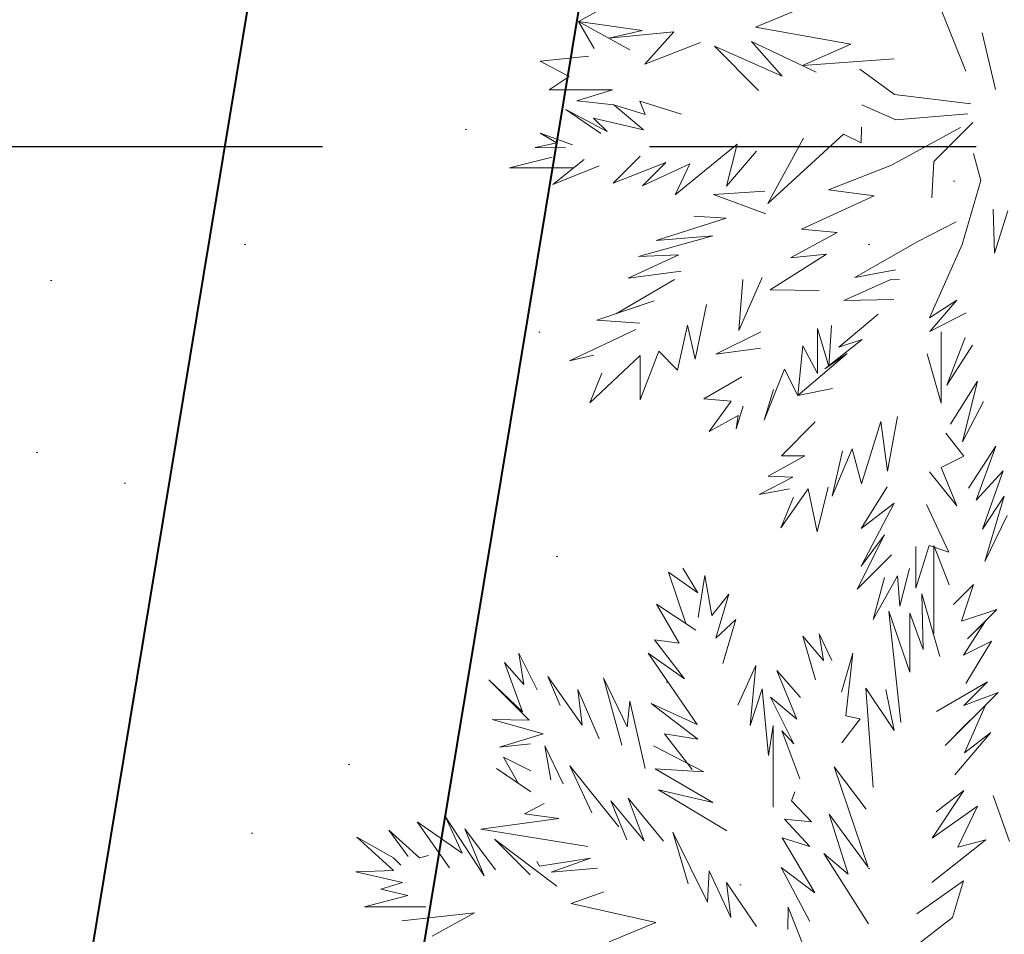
# Model space of a CAD drawing. Header units: millimetres. Extents: x 6487905018 to 6488192500, y 5882180700 to 5882375224.
# Tile 165 of 256: x 6488052210 to 6488053716, y 5882262070 to 5882263469. Entities that reach past the tile are written whole.
import ezdxf
from ezdxf.xclip import XClip

# ---------------------------------------------------------------- set-up
doc = ezdxf.new("R2010")
doc.units = ezdxf.units.MM
doc.header["$MEASUREMENT"] = 0
doc.header["$XCLIPFRAME"] = 2
for name, pattern in [('2X1', [1000, 500, -500]), ('Przerywana', [2400, 1200, -1200]), ('Wipeout_Contour', [1000, 0, -1000])]:
    doc.linetypes.add(name, pattern=pattern)
for name, color, linetype, lineweight in [('drzewa_Nr_pióra__154', 94, 'Continuous', 5), ('IE_Nr_pióra__114', 12, 'Continuous', 30), ('LEGENDA_Nr_pióra__20', 2, 'Continuous', 40), ('LEGENDA_Nr_pióra__66', 32, 'Continuous', 40), ('linie plan_Nr_pióra__2', 160, 'Continuous', 25), ('przewod_telekomunikacyjny__linia__Nr_pióra__1', 7, 'Continuous', 0), ('teren zielony_Nr_pióra__157', 93, 'Continuous', 0), ('Wymiarowanie_Nr_pióra__1', 7, 'Continuous', 0)]:
    doc.layers.add(name, color=color, linetype=linetype, lineweight=lineweight)
for name, color, linetype in [('Mapa cyfrowa', 7, 'Continuous'), ('przewod_telekomunikacyjny__linia_', 7, 'Continuous'), ('Wymiarowanie', 7, 'Continuous'), ('Zamość 06.10._2_Mapa cyfrowa', 7, 'Continuous')]:
    doc.layers.add(name, color=color, linetype=linetype)
doc.styles.add('GENERATED_STYLE_2', font='txt')
doc.linetypes.add('Symbol', pattern='A,0,[5,PZT Orlen Zamość.pdf1.Shx,S=11.904762,R=0,X=0,Y=0],-2000,0', length=2000)
doc.dimstyles.new('GENERATED_STYLE__2', dxfattribs={"dimtxt": 750, "dimasz": 570, "dimexe": 0.18, "dimexo": 0, "dimgap": 0.09, "dimtad": 1, "dimlfac": 0.001, "dimzin": 0, "dimdsep": 46, "dimtxsty": 'GENERATED_STYLE_2', "dimblk": 'ARROWHEAD_11', "dimblk1": 'ARROWHEAD_11', "dimblk2": 'ARROWHEAD_11', "dimcen": 0.09, "dimclrd": 7, "dimclre": 7, "dimclrt": 7, "dimazin": 0, "dimtfac": 1, "dimtdec": 4, "dimtmove": 0, "dimatfit": 3, "dimfxl": 0, "dimtolj": 1, "dimtzin": 0, "dimarcsym": 0})
doc.dimstyles.new('GENERATED_STYLE__9', dxfattribs={"dimtxt": 750, "dimasz": 917.874396, "dimexe": 0.18, "dimexo": 40, "dimgap": 0.09, "dimtad": 1, "dimdec": 0, "dimlfac": 0.1, "dimzin": 0, "dimdsep": 46, "dimtxsty": 'GENERATED_STYLE_2', "dimblk": 'ARROWHEAD_5', "dimblk1": 'ARROWHEAD_5', "dimblk2": 'ARROWHEAD_5', "dimcen": 0.09, "dimclrd": 7, "dimclre": 7, "dimclrt": 7, "dimazin": 0, "dimtfac": 1, "dimtdec": 4, "dimtmove": 2, "dimatfit": 3, "dimfxl": 0, "dimtolj": 1, "dimtzin": 0, "dimarcsym": 0})

# ---------------------------------------------------------------- blocks, each defined once
blk = doc.blocks.new('Rysunek_1_2')
at = {"color": 254, "linetype": 'Wipeout_Contour', "lineweight": 0, "ltscale": 70061284114.24681}
blk.add_wipeout([(6487915525.867126, 5882181505.900702), (6488146644.289524, 5882181505.900702), (6488146644.289524, 5882373115.540435), (6488107628.768834, 5882373115.540435), (6488107628.768834, 5882320263.490532), (6488101226.436201, 5882320263.490532), (6488101226.436201, 5882373115.540435), (6487915525.867126, 5882373115.540435)], dxfattribs=at).dxf.layer = 'Zamość 06.10._2_Mapa cyfrowa'
blk = doc.blocks.new('*D47', base_point=(6488045394.921593, 5882250647.102998))
at = {"layer": 'Wymiarowanie_Nr_pióra__1', "linetype": 'Continuous'}
for points in [[(6488042650.612259, 5882261679.617494), (6488042639.194189, 5882261737.020009), (6488042606.678276, 5882261785.683512), (6488042558.014774, 5882261818.199424), (6488042500.612259, 5882261829.617494), (6488042443.209744, 5882261818.199424), (6488042394.546242, 5882261785.683512), (6488042362.03033, 5882261737.020009), (6488042350.612259, 5882261679.617494), (6488042362.03033, 5882261622.214979), (6488042394.546242, 5882261573.551476), (6488042443.209744, 5882261541.035564), (6488042500.612259, 5882261529.617494), (6488042558.014774, 5882261541.035564), (6488042606.678276, 5882261573.551476), (6488042639.194189, 5882261622.214979)], [(6488055682.027223, 5882259595.361387), (6488055670.609153, 5882259652.763903), (6488055638.09324, 5882259701.427404), (6488055589.429737, 5882259733.943317), (6488055532.027223, 5882259745.361387), (6488055474.624708, 5882259733.943317), (6488055425.961205, 5882259701.427404), (6488055393.445292, 5882259652.763903), (6488055382.027223, 5882259595.361387), (6488055393.445292, 5882259537.958873), (6488055425.961205, 5882259489.29537), (6488055474.624708, 5882259456.779458), (6488055532.027223, 5882259445.361387), (6488055589.429737, 5882259456.779458), (6488055638.09324, 5882259489.29537), (6488055670.609153, 5882259537.958873)]]:
    blk.add_hatch(color=256, dxfattribs=at).paths.add_polyline_path(points)
for p, q in [((6488042589.449903, 5882262235.057971), (6488042524.302298, 5882261827.734955)), ((6488042352.494799, 5882261703.307532), (6488042204.377338, 5882261726.997571)), ((6488055383.909762, 5882259619.051426), (6488042648.72972, 5882261655.927456)), ((6488042476.922221, 5882261531.500033), (6488042411.774615, 5882261124.177017)), ((6488055620.864867, 5882260150.801864), (6488055555.717261, 5882259743.478848)), ((6488055828.262143, 5882259547.981311), (6488055680.144683, 5882259571.671349)), ((6488055508.337184, 5882259447.243927), (6488055443.189578, 5882259039.920911))]:
    blk.add_line(p, q, dxfattribs=at)
for centre in [(6488042500.612259, 5882261679.617494), (6488055532.027223, 5882259595.361387)]:
    blk.add_circle(centre, 150, dxfattribs=at)
at = {"layer": 'Wymiarowanie_Nr_pióra__1', "insert": (6488047773.816525, 5882260988.122977), "char_height": 750, "attachment_point": 7, "rotation": 350.913025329, "style": 'GENERATED_STYLE_2'}
blk.add_mtext('\\A1;{\\fArial|b1|i0|c238|p38;13,20}', dxfattribs=at)
blk = doc.blocks.new('ARROWHEAD_11')
at = {"color": 0, "linetype": 'Continuous', "lineweight": 0}
blk.add_line((0, 0), (-1, 0), dxfattribs=at)
at = {"color": 0, "linetype": 'Continuous', "lineweight": 0, "const_width": 0.25, "flags": 128}
blk.add_lwpolyline([(-0.125, 0, 1), (0.125, 0, 1)], format="xyb", close=True, dxfattribs=at)
blk = doc.blocks.new('*D77', base_point=(6488045394.921593, 5882250647.102998))
at = {"layer": 'przewod_telekomunikacyjny__linia__Nr_pióra__1', "linetype": 'Continuous'}
blk.add_hatch(color=256, dxfattribs=at).paths.add_polyline_path([(6488057351.020344, 5882262834.607491), (6488056625.094238, 5882262197.391973), (6488057040.957753, 5882261919.79958)])
for p, q in [((6488057351.020344, 5882262834.607491), (6488056625.094238, 5882262197.391973)), ((6488057351.020344, 5882262834.607491), (6488057040.957753, 5882261919.79958)), ((6488057040.957753, 5882261919.79958), (6488056625.094238, 5882262197.391973)), ((6488056833.025996, 5882262058.595777), (6488046247.324568, 5882246200.066916)), ((6488046247.324568, 5882246200.066916), (6488053285.437386, 5882256743.923269)), ((6488049023.248511, 5882250108.702061), (6488049023.248511, 5882250608.702061)), ((6488048773.248511, 5882250358.702061), (6488049273.248511, 5882250358.702061))]:
    blk.add_line(p, q, dxfattribs=at)
at = {"layer": 'przewod_telekomunikacyjny__linia__Nr_pióra__1', "insert": (6488051112.822264, 5882253874.06099), "char_height": 750, "attachment_point": 7, "rotation": 56.276556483, "style": 'GENERATED_STYLE_2'}
blk.add_mtext('\\A1;{\\fArial|b1|i0|c238|p38;R 1\xa0500}', dxfattribs=at)
blk = doc.blocks.new('ARROWHEAD_5')
at = {"color": 0, "linetype": 'Continuous', "lineweight": 0}
blk.add_line((0, 0), (-1, 0), dxfattribs=at)
blk.add_solid([(-1, 0.2679), (0, 0), (-1, -0.2679), (-1, 0.2679)], dxfattribs=at)

msp = doc.modelspace()

# ---------------------------------------------------------------- block references
at = {"layer": 'Mapa cyfrowa', "color": 22, "linetype": 'Continuous', "lineweight": 5}
ref = msp.add_blockref('Rysunek_1_2', (0, 0), dxfattribs=at)
XClip(ref).set_block_clipping_path([(6487915525.8671264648, 5882181505.9007024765), (6488146644.2895231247, 5882181505.9007024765), (6488146644.2895231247, 5882373115.5404348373), (6488107628.7688331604, 5882373115.5404348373), (6488107628.7688331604, 5882320263.4905319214), (6488101226.4362001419, 5882320263.4905319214), (6488101226.4362001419, 5882373115.5404348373), (6487915525.8671264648, 5882373115.5404348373)])

# ---------------------------------------------------------------- next in the draw order: hatches: boundary and pattern name
at = {"layer": 'teren zielony_Nr_pióra__157', "linetype": 'Continuous'}
h = msp.add_hatch(dxfattribs=at)
h.set_pattern_fill('płyty_kamienne', color=256, style=0, pattern_type=2)
h.set_pattern_definition([(45, (6488045394.9, 5882252147.1), (-477.297, 477.297), [0, -450, 0, -675]), (110, (6488046894.9, 5882252147.1), (634.293, 230.864), [0, -330, 0, -570])])
h.paths.add_polyline_path([(6488047566.699059, 5882255932.5327), (6488045555.029326, 5882243354.950158), (6488046140.947524, 5882232527.375745, 0.2070569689), (6488048206.599371, 5882228254.370432, 0.0243137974), (6488049407.91275, 5882227454.239101, 0.0023663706), (6488049528.889167, 5882227382.669014), (6488050419.958063, 5882227639.987889), (6488050422.409745, 5882227655.31354), (6488050730.000001, 5882229610.000001), (6488051058.251553, 5882231630.009551), (6488051118.989788, 5882232009.688929), (6488053911.431513, 5882249465.456784), (6488055989.23284, 5882262453.952582), (6488056194.365236, 5882263736.503895), (6488052143.069927, 5882263733.65154), (6488050824.942152, 5882255492.308228, 0.0532631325)])

# ---------------------------------------------------------------- next in the draw order: linework, layer by layer
at = {"layer": 'drzewa_Nr_pióra__154', "linetype": 'Continuous'}
for p, q in [((6488053657.290452, 5882263390.565543), (6488053609.31286, 5882263510.932844)), ((6488053064.904628, 5882263466.524584), (6488053129.264362, 5882263501.881835)), ((6488053335.727585, 5882263457.684357), (6488053407.019284, 5882263487.185775)), ((6488053162.01133, 5882263452.748197), (6488053064.904628, 5882263466.524584)), ((6488053088.761313, 5882263424.877977), (6488053064.904628, 5882263466.524584)), ((6488053064.904628, 5882263466.524584), (6488053143.151083, 5882263422.880239)), ((6488053111.342913, 5882263440.749868), (6488053162.01133, 5882263452.748197)), ((6488053210.703501, 5882263450.445163), (6488053111.342913, 5882263440.749868)), ((6488053166.307233, 5882263401.0029), (6488053210.703501, 5882263450.445163)), ((6488053481.378688, 5882263431.576246), (6488053335.727585, 5882263457.684357)), ((6488053682.482959, 5882263448.895701), (6488053702.946427, 5882263362.427045)), ((6488053251.699839, 5882263434.033455), (6488053166.307233, 5882263401.0029)), ((6488053376.474441, 5882263382.601736), (6488053329.362621, 5882263435.981079)), ((6488053329.362621, 5882263435.981079), (6488053428.391423, 5882263389.139548)), ((6488053340.282903, 5882263361.099154), (6488053272.845746, 5882263428.536311)), ((6488053272.845746, 5882263428.536311), (6488053376.474441, 5882263382.601736)), ((6488053407.626883, 5882263398.961367), (6488053481.378688, 5882263431.576246)), ((6488053006.265809, 5882263405.667362), (6488053080.574951, 5882263413.41722)), ((6488053050.648377, 5882263382.512046), (6488053006.265809, 5882263405.667362)), ((6488053547.649607, 5882263409.244239), (6488053407.626883, 5882263398.961367)), ((6488053548.205044, 5882263354.721711), (6488053495.163681, 5882263393.722713)), ((6488053019.744555, 5882263361.623476), (6488053050.648377, 5882263382.512046)), ((6488053116.620817, 5882263361.623476), (6488053019.744555, 5882263361.623476)), ((6488053062.427252, 5882263345.013003), (6488053116.620817, 5882263361.623476)), ((6488053118.749989, 5882263339.164702), (6488053062.427252, 5882263345.013003)), ((6488053166.712121, 5882263324.376336), (6488053158.473231, 5882263344.581509)), ((6488053158.473231, 5882263344.581509), (6488053222.572101, 5882263324.719887)), ((6488053665.20805, 5882263340.681351), (6488053548.205044, 5882263354.721711)), ((6488053098.888368, 5882263294.927455), (6488053045.62311, 5882263331.942295)), ((6488053045.62311, 5882263331.942295), (6488053108.509069, 5882263297.980214)), ((6488053164.29524, 5882263300.585392), (6488053118.749989, 5882263339.164702)), ((6488053118.749989, 5882263339.164702), (6488053166.712121, 5882263324.376336)), ((6488053550.276638, 5882263316.044281), (6488053498.283762, 5882263339.12131)), ((6488053108.509069, 5882263297.980214), (6488053087.932687, 5882263318.560359)), ((6488053087.932687, 5882263318.560359), (6488053164.29524, 5882263300.585392)), ((6488053660.52793, 5882263325.08095), (6488053550.276638, 5882263316.044281)), ((6488053608.595203, 5882263252.350616), (6488053668.126333, 5882263311.881746)), ((6488053497.260355, 5882263280.784568), (6488053497.846951, 5882263304.937712)), ((6488053543.836932, 5882263246.558932), (6488053649.031443, 5882263304.019144)), ((6488053031.493509, 5882263280.591347), (6488053005.899867, 5882263295.830256)), ((6488053005.899867, 5882263295.830256), (6488053055.553921, 5882263277.774237)), ((6488053354.323263, 5882263187.934706), (6488053470.290389, 5882263293.843657)), ((6488053408.924665, 5882263287.777271), (6488053354.323263, 5882263187.934706)), ((6488053470.290389, 5882263293.843657), (6488053497.260355, 5882263280.784568)), ((6488052998.64857, 5882263273.809134), (6488053031.493509, 5882263280.591347)), ((6488053044.816538, 5882263273.246606), (6488052998.64857, 5882263273.809134)), ((6488053212.64129, 5882263201.036154), (6488053307.435391, 5882263278.677037)), ((6488053307.435391, 5882263278.677037), (6488053291.043498, 5882263214.636711)), ((6488053291.043498, 5882263214.636711), (6488053337.227824, 5882263267.843426)), ((6488052959.090197, 5882263242.541061), (6488053024.402797, 5882263258.939503)), ((6488053073.60994, 5882263255.204212), (6488053025.761489, 5882263217.286572)), ((6488053159.376032, 5882263260.621017), (6488053117.999644, 5882263219.24463)), ((6488053605.595574, 5882263196.414891), (6488053608.595203, 5882263252.350616)), ((6488053680.541388, 5882263223.290014), (6488053669.076949, 5882263264.280988)), ((6488053057.630249, 5882263242.541061), (6488052959.090197, 5882263242.541061)), ((6488053025.761489, 5882263217.286572), (6488053096.367252, 5882263245.640965)), ((6488053117.999644, 5882263219.24463), (6488053198.272952, 5882263250.699903)), ((6488053198.272952, 5882263250.699903), (6488053162.569227, 5882263214.996178)), ((6488053162.569227, 5882263214.996178), (6488053235.047292, 5882263248.665121)), ((6488053235.047292, 5882263248.665121), (6488053212.64129, 5882263201.036154)), ((6488053543.836932, 5882263246.558932), (6488053447.114447, 5882263209.11797)), ((6488053651.916509, 5882263125.43742), (6488053680.541388, 5882263223.290014)), ((6488053271.20838, 5882263201.548554), (6488053349.705496, 5882263207.069253)), ((6488053447.114447, 5882263209.11797), (6488053517.316251, 5882263199.75773)), ((6488053351.517655, 5882263172.358418), (6488053271.20838, 5882263201.548554)), ((6488053517.316251, 5882263199.75773), (6488053405.909093, 5882263148.697453)), ((6488053699.279325, 5882263179.198482), (6488053701.151374, 5882263111.80475)), ((6488053701.151374, 5882263111.80475), (6488053721.870925, 5882263176.800242)), ((6488053183.467673, 5882263131.115966), (6488053290.639232, 5882263165.559094)), ((6488053290.639232, 5882263165.559094), (6488053241.189157, 5882263168.556928)), ((6488053405.909093, 5882263148.697453), (6488053460.446802, 5882263143.688179)), ((6488053582.837934, 5882263129.555926), (6488053642.460412, 5882263159.999573)), ((6488053156.778476, 5882263106.888486), (6488053270.447831, 5882263138.28968)), ((6488053270.447831, 5882263138.28968), (6488053183.467673, 5882263131.115966)), ((6488053460.446802, 5882263143.688179), (6488053389.392964, 5882263104.595284)), ((6488053487.675489, 5882263074.954523), (6488053582.837934, 5882263129.555926)), ((6488053601.995226, 5882263013.114534), (6488053651.916509, 5882263125.43742)), ((6488053140.552711, 5882263073.823052), (6488053218.201115, 5882263109.19173)), ((6488053218.201115, 5882263109.19173), (6488053156.778476, 5882263106.888486)), ((6488053444.195427, 5882263110.208858), (6488053358.116408, 5882263055.989388)), ((6488053389.392964, 5882263104.595284), (6488053444.195427, 5882263110.208858)), ((6488053550.005043, 5882263086.381762), (6488053487.675489, 5882263074.954523)), ((6488053122.91385, 5882263019.587152), (6488053211.548395, 5882263071.834443)), ((6488053221.92575, 5882263084.423908), (6488053140.552711, 5882263073.823052)), ((6488053310.029865, 5882262993.723514), (6488053345.711842, 5882263074.954523)), ((6488053316.07108, 5882263071.834443), (6488053310.029865, 5882262993.723514)), ((6488053470.541852, 5882263039.364902), (6488053542.712041, 5882263071.534617)), ((6488053542.712041, 5882263071.534617), (6488053555.864646, 5882263072.323684)), ((6488053358.116408, 5882263055.989388), (6488053433.074086, 5882263054.674003)), ((6488053547.146681, 5882263041.003042), (6488053470.541852, 5882263039.364902)), ((6488053092.985349, 5882263009.43284), (6488053180.347593, 5882263039.073602)), ((6488053180.347593, 5882263039.073602), (6488053122.91385, 5882263019.587152)), ((6488053243.42286, 5882262949.860147), (6488053260.816219, 5882263033.341197)), ((6488053643.731648, 5882263039.915271), (6488053601.995226, 5882263013.114534)), ((6488053602.087825, 5882262991.991315), (6488053643.731648, 5882263039.915271)), ((6488053463.146721, 5882262968.078688), (6488053523.260875, 5882263018.793797)), ((6488053658.156669, 5882263020.914735), (6488053602.087825, 5882262991.991315)), ((6488053050.864266, 5882262947.031237), (6488053152.266871, 5882262995.392479)), ((6488053158.507032, 5882263004.75272), (6488053092.985349, 5882263009.43284)), ((6488053216.228516, 5882262932.990876), (6488053231.797538, 5882263001.973649)), ((6488053231.797538, 5882263001.973649), (6488053243.42286, 5882262949.860147)), ((6488053430.232253, 5882262927.703526), (6488053430.232253, 5882262996.952519)), ((6488053430.232253, 5882262996.952519), (6488053447.953229, 5882262938.389724)), ((6488053447.953229, 5882262938.389724), (6488053452.065091, 5882263001.19508)), ((6488053343.646937, 5882262991.599112), (6488053274.962, 5882262957.683334)), ((6488053441.55805, 5882262935.075383), (6488053498.704069, 5882262979.977127)), ((6488053498.704069, 5882262979.977127), (6488053463.146721, 5882262968.078688)), ((6488053619.684159, 5882262882.669336), (6488053619.46194, 5882262991.527618)), ((6488053628.515907, 5882262910.151889), (6488053656.259455, 5882262983.170767)), ((6488053274.962, 5882262957.683334), (6488053343.01631, 5882262966.509897)), ((6488053400.313245, 5882262893.989874), (6488053408.113445, 5882262970.431838)), ((6488053408.113445, 5882262970.431838), (6488053430.232253, 5882262927.703526)), ((6488053667.51691, 5882262970.993452), (6488053628.515907, 5882262910.151889)), ((6488053088.128765, 5882262956.132627), (6488053050.864266, 5882262947.031237)), ((6488053082.065068, 5882262883.069593), (6488053159.021608, 5882262955.412779)), ((6488053159.021608, 5882262887.749714), (6488053187.447477, 5882262961.980071)), ((6488053159.021608, 5882262955.412779), (6488053159.021608, 5882262887.749714)), ((6488053187.447477, 5882262961.980071), (6488053216.228516, 5882262932.990876)), ((6488053400.313245, 5882262893.989874), (6488053476.018236, 5882262958.409474)), ((6488053476.018236, 5882262958.409474), (6488053441.55805, 5882262935.075383)), ((6488053598.438334, 5882262957.951517), (6488053619.684159, 5882262882.669336)), ((6488053348.831922, 5882262856.548912), (6488053380.032723, 5882262934.550916)), ((6488053380.032723, 5882262934.550916), (6488053400.313245, 5882262893.989874)), ((6488053100.326097, 5882262928.463741), (6488053082.065068, 5882262883.069593)), ((6488053314.810952, 5882262922.987626), (6488053256.789557, 5882262889.309753)), ((6488053453.354608, 5882262904.910154), (6488053400.313245, 5882262893.989874)), ((6488053675.31711, 5882262916.39205), (6488053633.975678, 5882262850.399019)), ((6488053652.225146, 5882262823.27643), (6488053675.31711, 5882262916.39205)), ((6488053363.252849, 5882262903.17187), (6488053348.831922, 5882262856.548912)), ((6488053256.789557, 5882262889.309753), (6488053298.463026, 5882262885.715661)), ((6488053298.463026, 5882262885.715661), (6488053264.589758, 5882262839.388472)), ((6488053306.062226, 5882262843.372046), (6488053316.864017, 5882262877.738955)), ((6488053684.67735, 5882262885.191248), (6488053652.225146, 5882262823.27643)), ((6488053264.589758, 5882262839.388472), (6488053309.113338, 5882262863.512487)), ((6488053309.113338, 5882262863.512487), (6488053306.062226, 5882262843.372046)), ((6488053537.596771, 5882262778.546908), (6488053552.988414, 5882262862.163128)), ((6488053375.352603, 5882262801.94751), (6488053427.120297, 5882262853.892252)), ((6488053497.726101, 5882262759.273461), (6488053527.315615, 5882262854.52819)), ((6488053527.315615, 5882262854.52819), (6488053537.596771, 5882262778.546908)), ((6488053654.116087, 5882262801.347064), (6488053626.955868, 5882262836.830006)), ((6488053703.397831, 5882262816.549484), (6488053661.74896, 5882262752.466517)), ((6488053673.435223, 5882262734.062592), (6488053703.397831, 5882262816.549484)), ((6488053355.072083, 5882262770.746708), (6488053411.311669, 5882262801.784582)), ((6488053411.311669, 5882262801.784582), (6488053375.352603, 5882262801.94751)), ((6488053452.868159, 5882262740.477669), (6488053483.261435, 5882262812.82128)), ((6488053468.955009, 5882262809.74771), (6488053452.868159, 5882262740.477669)), ((6488053483.261435, 5882262812.82128), (6488053497.726101, 5882262759.273461)), ((6488053619.673903, 5882262784.114027), (6488053654.116087, 5882262801.347064)), ((6488053643.56493, 5882262725.215128), (6488053619.673903, 5882262784.114027)), ((6488053341.031721, 5882262742.665986), (6488053392.622288, 5882262769.464444)), ((6488053392.622288, 5882262769.464444), (6488053355.072083, 5882262770.746708)), ((6488053601.995226, 5882262777.548483), (6488053643.56493, 5882262725.215128)), ((6488053714.318111, 5882262779.108522), (6488053673.435223, 5882262734.062592)), ((6488053683.09849, 5882262689.877621), (6488053714.318111, 5882262779.108522)), ((6488053430.091674, 5882262685.417907), (6488053446.955687, 5882262754.129901)), ((6488053536.888575, 5882262754.670485), (6488053497.37805, 5882262690.947354)), ((6488053387.449592, 5882262751.344018), (6488053341.031721, 5882262742.665986)), ((6488053374.190237, 5882262691.918074), (6488053416.084634, 5882262751.629316)), ((6488053393.930219, 5882262738.83934), (6488053374.190237, 5882262691.918074)), ((6488053416.084634, 5882262751.629316), (6488053430.091674, 5882262685.417907)), ((6488053715.878152, 5882262740.107521), (6488053683.09849, 5882262689.877621)), ((6488053686.237391, 5882262640.264956), (6488053715.878152, 5882262740.107521)), ((6488053547.634591, 5882262729.715126), (6488053497.289464, 5882262633.300798)), ((6488053497.37805, 5882262690.947354), (6488053547.634591, 5882262729.715126)), ((6488053631.635987, 5882262654.305316), (6488053597.315105, 5882262727.6272)), ((6488053720.558272, 5882262710.466759), (6488053686.237391, 5882262640.264956)), ((6488053532.798442, 5882262681.237131), (6488053491.232381, 5882262598.143873)), ((6488053497.289464, 5882262633.300798), (6488053532.798442, 5882262681.237131)), ((6488053580.89847, 5882262599.703914), (6488053601.146722, 5882262664.930226)), ((6488053601.146722, 5882262664.930226), (6488053631.635987, 5882262654.305316)), ((6488053608.538298, 5882262530.065633), (6488053608.538298, 5882262664.617996)), ((6488053608.538298, 5882262664.617996), (6488053632.068455, 5882262604.373876)), ((6488053491.232381, 5882262598.143873), (6488053543.493723, 5882262650.405216)), ((6488053580.89847, 5882262663.314078), (6488053580.89847, 5882262599.703914)), ((6488053228.798948, 5882262545.520466), (6488053202.554277, 5882262624.181757)), ((6488053202.554277, 5882262624.181757), (6488053247.337555, 5882262592.371704)), ((6488053247.337555, 5882262592.371704), (6488053224.552639, 5882262629.857667)), ((6488053224.552639, 5882262629.857667), (6488053247.337555, 5882262592.371704)), ((6488053247.963956, 5882262554.515625), (6488053258.083462, 5882262618.760954)), ((6488053258.083462, 5882262618.760954), (6488053268.834478, 5882262557.812532)), ((6488053515.633871, 5882262551.774473), (6488053552.637434, 5882262618.434267)), ((6488053552.637434, 5882262618.434267), (6488053556.194913, 5882262572.054995)), ((6488053556.194913, 5882262572.054995), (6488053571.237821, 5882262629.803186)), ((6488053532.808559, 5882262615.898996), (6488053515.633871, 5882262551.774473)), ((6488053638.591636, 5882262574.485641), (6488053669.142421, 5882262605.036426)), ((6488053669.142421, 5882262605.036426), (6488053650.888316, 5882262548.933022)), ((6488053268.834478, 5882262557.812532), (6488053294.765159, 5882262590.396547)), ((6488053294.765159, 5882262590.396547), (6488053275.135138, 5882262522.854417)), ((6488053592.185807, 5882262505.701431), (6488053589.915581, 5882262591.021169)), ((6488053589.915581, 5882262591.021169), (6488053617.791101, 5882262495.183603)), ((6488053218.661201, 5882262515.574671), (6488053184.002313, 5882262574.796146)), ((6488053184.002313, 5882262574.796146), (6488053244.531106, 5882262535.239122)), ((6488053557.989565, 5882262393.780998), (6488053539.789098, 5882262564.085373)), ((6488053539.789098, 5882262564.085373), (6488053571.697124, 5882262470.776441)), ((6488053571.697124, 5882262470.776441), (6488053571.697124, 5882262561.168816)), ((6488053571.697124, 5882262561.168816), (6488053592.185807, 5882262505.701431)), ((6488053650.888316, 5882262548.933022), (6488053704.893339, 5882262566.68544)), ((6488053704.893339, 5882262566.68544), (6488053660.031442, 5882262521.823543)), ((6488053275.135138, 5882262522.854417), (6488053305.685439, 5882262551.395545)), ((6488053305.685439, 5882262551.395545), (6488053285.838017, 5882262484.243831)), ((6488053653.868069, 5882262497.108207), (6488053686.899619, 5882262548.691719)), ((6488053686.899619, 5882262548.691719), (6488053660.031442, 5882262521.823543)), ((6488053439.615232, 5882262488.863195), (6488053432.997878, 5882262529.475743)), ((6488053432.997878, 5882262529.475743), (6488053452.329206, 5882262488.993942)), ((6488053227.090007, 5882262460.51821), (6488053180.882233, 5882262520.194743)), ((6488053180.882233, 5882262520.194743), (6488053218.661201, 5882262515.574671)), ((6488053427.378386, 5882262459.034867), (6488053407.860363, 5882262525.793321)), ((6488053407.860363, 5882262525.793321), (6488053439.615232, 5882262488.863195)), ((6488053696.774975, 5882262518.598245), (6488053653.868069, 5882262497.108207)), ((6488053657.266526, 5882262453.443276), (6488053696.774975, 5882262518.598245)), ((6488052981.04418, 5882262451.93104), (6488052973.396902, 5882262499.914223)), ((6488052973.396902, 5882262499.914223), (6488053001.477623, 5882262443.75278)), ((6488053246.403915, 5882262390.711417), (6488053171.521992, 5882262499.914223)), ((6488053171.521992, 5882262499.914223), (6488053227.090007, 5882262460.51821)), ((6488053467.32849, 5882262440.159813), (6488053484.301111, 5882262500.263964)), ((6488053484.301111, 5882262500.263964), (6488053474.048715, 5882262403.927837)), ((6488052979.325468, 5882262410.212711), (6488052951.556341, 5882262485.873861)), ((6488052951.556341, 5882262485.873861), (6488052981.04418, 5882262451.93104)), ((6488053308.805519, 5882262420.352179), (6488053335.906366, 5882262480.95732)), ((6488053335.906366, 5882262480.95732), (6488053327.526, 5882262389.151377)), ((6488053398.846936, 5882262399.254281), (6488053368.087042, 5882262473.393541)), ((6488053368.087042, 5882262473.393541), (6488053404.200069, 5882262431.984893)), ((6488052989.190947, 5882262397.655784), (6488052927.824645, 5882262459.022086)), ((6488052927.824645, 5882262459.022086), (6488052979.325468, 5882262410.212711)), ((6488053036.757246, 5882262420.097689), (6488053018.062578, 5882262464.268773)), ((6488053018.062578, 5882262464.268773), (6488053070.470619, 5882262389.976294)), ((6488053130.96095, 5882262359.510615), (6488053102.880228, 5882262462.473261)), ((6488053102.880228, 5882262462.473261), (6488053139.006016, 5882262387.331926)), ((6488053690.596236, 5882262456.185865), (6488053612.590968, 5882262410.681432)), ((6488053654.192037, 5882262419.781666), (6488053690.596236, 5882262456.185865)), ((6488053070.470619, 5882262389.976294), (6488053063.686273, 5882262444.324363)), ((6488053063.686273, 5882262444.324363), (6488053096.640068, 5882262368.870855)), ((6488053327.526, 5882262389.151377), (6488053345.961279, 5882262445.326764)), ((6488053345.961279, 5882262445.326764), (6488053355.308238, 5882262343.607952)), ((6488053515.681347, 5882262294.714903), (6488053504.651649, 5882262446.32892)), ((6488053504.651649, 5882262446.32892), (6488053547.954097, 5882262381.799319)), ((6488053547.954097, 5882262381.799319), (6488053534.8437, 5882262444.223805)), ((6488053534.8437, 5882262444.223805), (6488053547.954097, 5882262381.799319)), ((6488053625.591302, 5882262358.680097), (6488053706.84339, 5882262439.932183)), ((6488053706.84339, 5882262439.932183), (6488053654.192037, 5882262419.781666)), ((6488053139.006016, 5882262387.331926), (6488053143.441271, 5882262426.592339)), ((6488053143.441271, 5882262426.592339), (6488053166.841871, 5882262323.629693)), ((6488053247.156902, 5882262368.285093), (6488053175.744608, 5882262423.218095)), ((6488053175.744608, 5882262423.218095), (6488053246.403915, 5882262390.711417)), ((6488053394.260486, 5882262361.542568), (6488053358.513057, 5882262432.873042)), ((6488053358.513057, 5882262432.873042), (6488053398.846936, 5882262399.254281)), ((6488053687.543584, 5882262420.632378), (6488053642.298073, 5882262375.386867)), ((6488053655.154658, 5882262347.512465), (6488053687.543584, 5882262420.632378)), ((6488053010.694736, 5882262376.506951), (6488052932.835859, 5882262398.511618)), ((6488052932.835859, 5882262398.511618), (6488052989.190947, 5882262397.655784)), ((6488053495.560131, 5882262399.730852), (6488053467.929607, 5882262362.630695)), ((6488053474.048715, 5882262403.927837), (6488053495.560131, 5882262399.730852)), ((6488053355.308238, 5882262343.607952), (6488053362.716746, 5882262389.565504)), ((6488053362.716746, 5882262389.565504), (6488053362.716746, 5882262264.34817)), ((6488053403.202923, 5882262307.746017), (6488053375.887242, 5882262381.351176)), ((6488053375.887242, 5882262381.351176), (6488053394.260486, 5882262361.542568)), ((6488053640.368782, 5882262314.116789), (6488053695.572042, 5882262378.596869)), ((6488053695.572042, 5882262378.596869), (6488053655.154658, 5882262347.512465)), ((6488052943.756141, 5882262356.390535), (6488053010.694736, 5882262376.506951)), ((6488053238.477985, 5882262322.306299), (6488053196.352482, 5882262376.389449)), ((6488053196.352482, 5882262376.389449), (6488053247.156902, 5882262368.285093)), ((6488052991.371725, 5882262361.246528), (6488052943.756141, 5882262356.390535)), ((6488053022.292926, 5882262306.049449), (6488053013.484852, 5882262358.439726)), ((6488053013.484852, 5882262358.439726), (6488053041.162263, 5882262300.318642)), ((6488053256.470753, 5882262318.26754), (6488053179.547435, 5882262358.085635)), ((6488052972.334105, 5882262301.04657), (6488052949.996301, 5882262340.790134)), ((6488052949.996301, 5882262340.790134), (6488052991.992541, 5882262319.909695)), ((6488052992.060395, 5882262287.651894), (6488052939.07602, 5882262323.629693)), ((6488052939.07602, 5882262323.629693), (6488052972.334105, 5882262301.04657)), ((6488053085.081313, 5882262255.79609), (6488053051.474027, 5882262327.670602)), ((6488053051.474027, 5882262327.670602), (6488053126.415995, 5882262234.10749)), ((6488053270.300108, 5882262271.501281), (6488053182.182372, 5882262323.255971)), ((6488053182.182372, 5882262323.255971), (6488053256.470753, 5882262318.26754)), ((6488053508.068283, 5882262172.515313), (6488053455.810622, 5882262326.129102)), ((6488053455.810622, 5882262326.129102), (6488053504.948203, 5882262261.437598)), ((6488053291.645078, 5882262228.467249), (6488053187.122393, 5882262290.868852)), ((6488053187.122393, 5882262290.868852), (6488053270.300108, 5882262271.501281)), ((6488053395.762835, 5882262287.940032), (6488053390.609639, 5882262274.221896)), ((6488053606.090801, 5882262216.976456), (6488053654.192037, 5882262289.778326)), ((6488053654.192037, 5882262289.778326), (6488053611.803565, 5882262257.26405)), ((6488053165.281832, 5882262212.866848), (6488053114.307233, 5882262274.159548)), ((6488053114.307233, 5882262274.159548), (6488053138.76115, 5882262214.426888)), ((6488053195.057758, 5882262212.656939), (6488053140.716362, 5882262278.438629)), ((6488053140.716362, 5882262278.438629), (6488053165.281832, 5882262212.866848)), ((6488053390.609639, 5882262274.221896), (6488053421.120217, 5882262241.930681)), ((6488053724.275393, 5882262212.097228), (6488053699.2105, 5882262282.209265)), ((6488052981.982284, 5882262254.128004), (6488053012.013056, 5882262269.858408)), ((6488053675.470476, 5882262265.988985), (6488053606.090801, 5882262216.976456)), ((6488053645.414314, 5882262203.23366), (6488053675.470476, 5882262265.988985)), ((6488052867.626184, 5882262171.785792), (6488052817.704902, 5882262241.987596)), ((6488052817.704902, 5882262241.987596), (6488052886.992836, 5882262193.946438)), ((6488052886.992836, 5882262193.946438), (6488052861.386024, 5882262249.787796)), ((6488052861.386024, 5882262249.787796), (6488052920.667547, 5882262159.305471)), ((6488052915.363411, 5882262230.651304), (6488053034.893643, 5882262246.97782)), ((6488053034.893643, 5882262246.97782), (6488052981.982284, 5882262254.128004)), ((6488053421.120217, 5882262241.930681), (6488053380.097016, 5882262246.236628)), ((6488053380.097016, 5882262246.236628), (6488053418.67573, 5882262204.260124)), ((6488053477.544297, 5882262162.035079), (6488053448.554768, 5882262253.514438)), ((6488053448.554768, 5882262253.514438), (6488053508.068283, 5882262172.515313)), ((6488052804.393776, 5882262188.697442), (6488052774.753015, 5882262229.258485)), ((6488052774.753015, 5882262229.258485), (6488052821.455318, 5882262187.13656)), ((6488052920.667547, 5882262159.305471), (6488052891.026786, 5882262231.067315)), ((6488052891.026786, 5882262231.067315), (6488052937.827988, 5882262168.665712)), ((6488053079.224782, 5882262204.076718), (6488052915.363411, 5882262230.651304)), ((6488052781.798488, 5882262167.329199), (6488052725.662538, 5882262218.586995)), ((6488052725.662538, 5882262218.586995), (6488052781.647366, 5882262186.947787)), ((6488052990.86935, 5882262160.865512), (6488052936.267948, 5882262215.466914)), ((6488052936.267948, 5882262215.466914), (6488053031.430393, 5882262143.70507)), ((6488053262.004316, 5882262119.264443), (6488053209.040909, 5882262225.965857)), ((6488053209.040909, 5882262225.965857), (6488053232.363555, 5882262147.345164)), ((6488053418.67573, 5882262204.260124), (6488053376.388919, 5882262217.396356)), ((6488053376.388919, 5882262217.396356), (6488053426.310202, 5882262133.154191)), ((6488053605.194228, 5882262149.014368), (6488053687.992906, 5882262214.376389)), ((6488053687.992906, 5882262214.376389), (6488053645.414314, 5882262203.23366)), ((6488052781.647366, 5882262186.947787), (6488052792.757567, 5882262175.942459)), ((6488052821.455318, 5882262187.13656), (6488052835.307749, 5882262190.609969)), ((6488053005.30144, 5882262174.075277), (6488053000.935807, 5882262181.556117)), ((6488053000.935807, 5882262181.556117), (6488053005.30144, 5882262174.075277)), ((6488053083.101384, 5882262186.195554), (6488053005.30144, 5882262174.075277)), ((6488053022.782991, 5882262164.834201), (6488053083.101384, 5882262186.195554)), ((6488053508.399406, 5882262085.737299), (6488053440.060525, 5882262193.346364)), ((6488053440.060525, 5882262193.346364), (6488053477.544297, 5882262162.035079)), ((6488052724.102497, 5882262165.545632), (6488052781.798488, 5882262167.329199)), ((6488053093.603597, 5882262170.886479), (6488053022.782991, 5882262164.834201)), ((6488053264.659925, 5882262167.067762), (6488053262.004316, 5882262119.264443)), ((6488053297.885239, 5882262095.863842), (6488053264.659925, 5882262167.067762)), ((6488053426.310202, 5882262133.154191), (6488053374.828879, 5882262172.155193)), ((6488053374.828879, 5882262172.155193), (6488053418.919318, 5882262089.735792)), ((6488052795.729202, 5882262149.079731), (6488052724.102497, 5882262165.545632)), ((6488053653.927749, 5882262151.830086), (6488053582.495778, 5882262101.080409)), ((6488053636.903199, 5882262095.592005), (6488053653.927749, 5882262151.830086)), ((6488052762.248565, 5882262138.946891), (6488052795.729202, 5882262149.079731)), ((6488052803.630355, 5882262129.415075), (6488052762.248565, 5882262138.946891)), ((6488053336.88624, 5882262081.823482), (6488053291.301248, 5882262149.165816)), ((6488053291.301248, 5882262149.165816), (6488053297.885239, 5882262095.863842)), ((6488052737.53753, 5882262112.139663), (6488052803.630355, 5882262129.415075)), ((6488053053.484121, 5882262116.844478), (6488053103.46096, 5882262134.953071)), ((6488052831.112764, 5882262112.139663), (6488052737.53753, 5882262112.139663)), ((6488053183.22016, 5882262087.924298), (6488053053.484121, 5882262116.844478)), ((6488053385.513736, 5882262111.671368), (6488053385.247483, 5882262077.143361)), ((6488053433.491327, 5882261991.304067), (6488053385.513736, 5882262111.671368)), ((6488052905.465238, 5882262102.620359), (6488052794.3043, 5882262090.663709)), ((6488052841.105503, 5882262067.263107), (6488052905.465238, 5882262102.620359)), ((6488053561.889666, 5882262037.571846), (6488053636.903199, 5882262095.592005)), ((6488053111.928461, 5882262058.42288), (6488053183.22016, 5882262087.924298))]:
    msp.add_line(p, q, dxfattribs=at)
at = {"layer": 'IE_Nr_pióra__114', "linetype": '2X1'}
msp.add_line((6488035173.19589, 5882263275.231067), (6488054425.044084, 5882263275.231067), dxfattribs=at)
at = {"layer": 'LEGENDA_Nr_pióra__20', "linetype": 'Symbol'}
msp.add_line((6488053550.826113, 5882266421.765303), (6488049834.925352, 5882243962.319559), dxfattribs=at)
at = {"layer": 'LEGENDA_Nr_pióra__66', "linetype": 'Symbol'}
msp.add_line((6488053048.916474, 5882266451.276793), (6488049338.571803, 5882244025.412861), dxfattribs=at)
at = {"layer": 'linie plan_Nr_pióra__2', "linetype": 'Przerywana'}
msp.add_arc((6488049023.248511, 5882250358.702061), 15000, 355.9747496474, 89.7571800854, dxfattribs=at)

# ---------------------------------------------------------------- next in the draw order: dimensions: what is measured, and where the dimension line sits
at = {"layer": 'przewod_telekomunikacyjny__linia_', "linetype": 'Continuous'}
dim = msp.add_radius_dim(center=(6488049023.248511, 5882250358.702061), mpoint=(6488057351.020344, 5882262834.607491), dimstyle='GENERATED_STYLE__9', dxfattribs=at)
dim.commit()
dim.dimension.update_dxf_attribs({"geometry": '*D77', "text_midpoint": (6488051798.354351, 5882255576.513194), "dimtype": 164, "text_rotation": 56.276556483})
at = {"layer": 'Wymiarowanie', "linetype": 'Continuous'}
dim = msp.add_linear_dim(base=(6488042500.612259, 5882261679.617494), p1=(6488055532.027225, 5882259595.361398), p2=(6488042563.518991, 5882262072.929875), angle=170.913025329, dimstyle='GENERATED_STYLE__2', dxfattribs=at)
dim.commit()
dim.dimension.update_dxf_attribs({"geometry": '*D47', "text_midpoint": (6488049099.234839, 5882261155.900558), "dimtype": 160, "text_rotation": 350.913025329})

doc.saveas('drawing.dxf')
